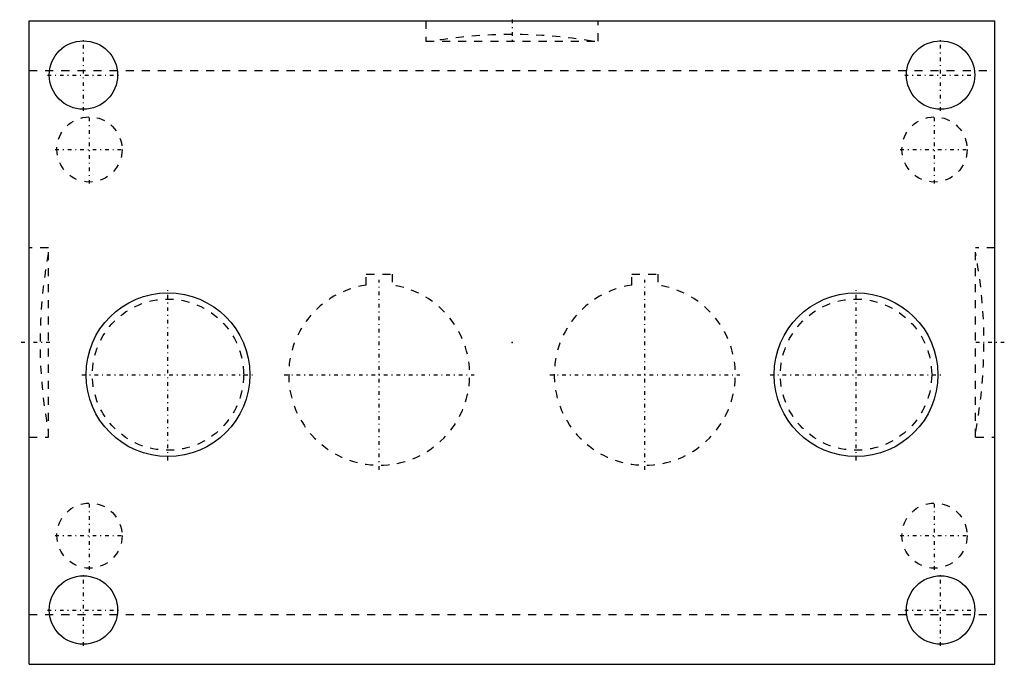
# Model space of a CAD drawing. Extents: x -61 to 61, y -40 to 40.
import ezdxf

# ---------------------------------------------------------------- set-up
doc = ezdxf.new("R2010")
doc.units = 0
doc.linetypes.add('CENTER', pattern=[1.5, 0.45, -0.5, 0.05, -0.5])
doc.linetypes.add('DASHED', pattern=[2, 1, -1])
for name, color, linetype in [('AM_0', 7, 'CONTINUOUS'), ('AM_3', 7, 'DASHED'), ('AM_7', 7, 'CENTER'), ('CONNECTIONPOINTS', 1, 'CONTINUOUS')]:
    doc.layers.add(name, color=color, linetype=linetype)

msp = doc.modelspace()

# ---------------------------------------------------------------- linework, layer by layer
at = {"layer": 'AM_0', "color": 7, "linetype": 'CONTINUOUS'}
for p, q in [((-60, -40), (-60, 40)), ((-60, 40), (60, 40)), ((60, -40), (60, 40)), ((-60, -40), (60, -40))]:
    msp.add_line(p, q, dxfattribs=at)
for centre, radius in [((-53.25, 33.25), 4.25), ((53.25, 33.25), 4.25), ((-42.75, -4), 10.18), ((42.75, -4), 10.18), ((-53.25, -33.25), 4.25), ((53.25, -33.25), 4.25)]:
    msp.add_circle(centre, radius, dxfattribs=at)
at = {"layer": 'AM_3', "color": 6, "linetype": 'DASHED'}
for p, q in [((-10.69, 40), (-10.69, 37.44)), ((10.69, 37.44), (10.69, 40)), ((-10.69, 37.44), (10.69, 37.44)), ((-60, 33.81), (60, 33.81)), ((-57.61, 11.75), (-60, 11.75)), ((-57.61, -11.75), (-57.61, 11.75)), ((60, 11.75), (57.61, 11.75)), ((57.61, -11.75), (57.61, 11.75)), ((-18.1, 8.5), (-14.9, 8.5)), ((-18.1, 7.14), (-18.1, 8.5)), ((-14.9, 8.5), (-14.9, 7.14)), ((14.9, 8.5), (18.1, 8.5)), ((14.9, 7.14), (14.9, 8.5)), ((18.1, 8.5), (18.1, 7.14)), ((-60, -11.75), (-57.61, -11.75)), ((57.61, -11.75), (60, -11.75)), ((-60, -33.81), (60, -33.81))]:
    msp.add_line(p, q, dxfattribs=at)
for centre, radius in [((-52.5, 24), 4.05), ((52.5, 24), 4.05), ((-42.75, -4), 9.4), ((42.75, -4), 9.4), ((-52.5, -24), 4.05), ((52.5, -24), 4.05)]:
    msp.add_circle(centre, radius, dxfattribs=at)
for centre, radius, start, end in [((0, -21.72), 60, 80.4496, 99.5504), ((1.36, 0), 60, 169.3874, 190.6126), ((-1.36, 0), 60, 349.3874, 10.6126), ((-16.5, -4), 11.25, 98.1765, 81.8235), ((16.5, -4), 11.25, 98.1765, 81.8235)]:
    msp.add_arc(centre, radius, start, end, dxfattribs=at)
at = {"layer": 'AM_7', "color": 4, "linetype": 'CENTER'}
for p, q in [((0, 40.13), (0, 37.32)), ((-53.25, 28.79), (-53.25, 37.71)), ((53.25, 28.79), (53.25, 37.71)), ((-57.71, 33.25), (-48.79, 33.25)), ((48.79, 33.25), (57.71, 33.25)), ((-52.5, 19.75), (-52.5, 28.25)), ((52.5, 19.75), (52.5, 28.25)), ((-56.75, 24), (-48.25, 24)), ((48.25, 24), (56.75, 24)), ((-16.5, -15.81), (-16.5, 7.81)), ((16.5, -15.81), (16.5, 7.81)), ((-42.75, -14.68), (-42.75, 6.68)), ((42.75, -14.68), (42.75, 6.68)), ((-57.44, 0), (-61.17, 0)), ((61.17, 0), (57.44, 0)), ((-53.43, -4), (-32.07, -4)), ((-28.31, -4), (-4.69, -4)), ((4.69, -4), (28.31, -4)), ((32.07, -4), (53.43, -4)), ((-52.5, -28.25), (-52.5, -19.75)), ((52.5, -28.25), (52.5, -19.75)), ((-56.75, -24), (-48.25, -24)), ((48.25, -24), (56.75, -24)), ((-53.25, -37.71), (-53.25, -28.79)), ((53.25, -37.71), (53.25, -28.79)), ((-57.71, -33.25), (-48.79, -33.25)), ((48.79, -33.25), (57.71, -33.25))]:
    msp.add_line(p, q, dxfattribs=at)
at = {"layer": 'CONNECTIONPOINTS', "color": 1, "linetype": 'CONTINUOUS'}
for p in [(0, 0), (-16.5, -4), (16.5, -4)]:
    msp.add_point(p, dxfattribs=at)

doc.saveas('drawing.dxf')
